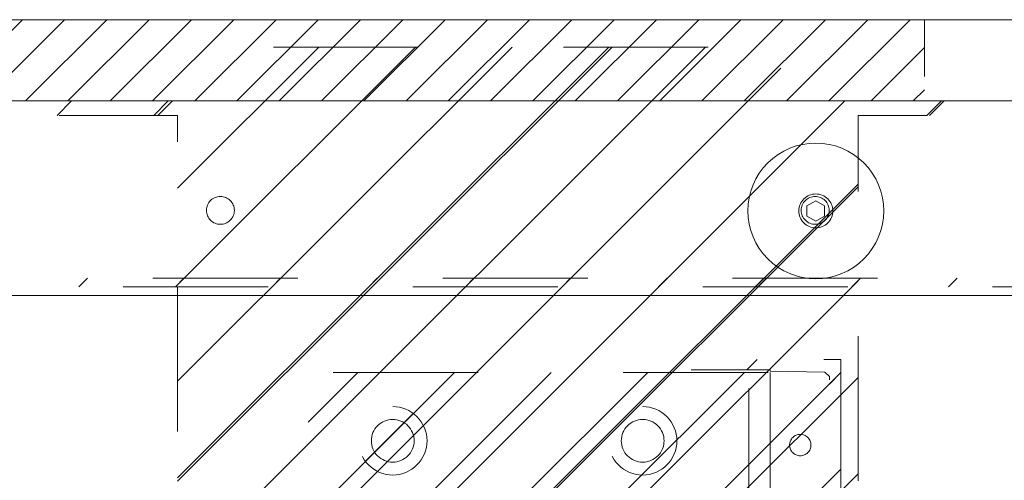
# Model space of a CAD drawing. Header units: inches. Extents: x -416 to -272, y -73 to 47.
# Tile 153 of 206: x -285.37 to -276.31, y -17.75 to -13.51. Entities that reach past the tile are written whole.
import ezdxf

# ---------------------------------------------------------------- set-up
doc = ezdxf.new("R2010")
doc.units = ezdxf.units.IN
doc.header["$LTSCALE"] = 32
doc.header["$MEASUREMENT"] = 0
doc.linetypes.add('Dash Style-1', pattern=[0.083328, 0.041656, -0.041672])
for name, color, linetype, lineweight in [('DashLine', 7, 'Continuous', 13), ('DashLineFill', 7, 'Dash Style-1', 13), ('Drawing', 7, 'Continuous', 18), ('Metal-Black', 7, 'Continuous', 18), ('None', 7, 'Continuous', 18), ('SolidLine', 7, 'Continuous', 15), ('Wood_1-H', 7, 'Continuous', 13)]:
    doc.layers.add(name, color=color, linetype=linetype, lineweight=lineweight)
doc.layers.add('Electrical', color=1, linetype='Dash Style-1', lineweight=15, true_color=0xff0000)
pattern_1 = [(45, (0, 0), (-1.61302, 1.935715), []), (45, (-1.0608, 1.0608), (-0.472346, 0.4167613), [])]

# ---------------------------------------------------------------- blocks, each defined once
blk = doc.blocks.new('Group-22')
at = {"layer": 'DashLineFill', "linetype": 'Continuous', "lineweight": 13}
h = blk.add_hatch(dxfattribs=at)
h.set_pattern_fill('Steel', color=253, style=0, pattern_type=2)
h.set_pattern_definition(pattern_1)
h.paths.add_polyline_path([(-0.0472, 0.1575), (69.7717, 0.1575), (69.7717, 0.0787), (-0.0472, 0.0787)])
at = {"layer": 'DashLineFill', "flags": 128}
blk.add_lwpolyline([(-0.0472, 0.1575), (69.7717, 0.1575), (69.7717, 0.0787), (-0.0472, 0.0787)], close=True, dxfattribs=at)
blk = doc.blocks.new('Group-23')
at = {"layer": 'None'}
blk.add_blockref('Group-22', (0, 0), dxfattribs=at)
blk = doc.blocks.new('SL Desktop Screen (2D)-1')
at = {"layer": 'None'}
blk.add_blockref('Group-23', (0, 0), dxfattribs=at)
at = {"layer": 'Drawing', "color": 0, "flags": 1}
for tag in ['Tag', 'Catalog', 'Option1', 'Option2', 'Option3', 'Option4', 'Option5', 'Option6', 'Option7', 'Option8', 'Option9', 'Option10', 'Option11', 'Option12', 'Custom', 'FinishGroup', 'Discount', 'Item2', 'Item3', 'Item6', 'Item9', 'Item10', 'Item12', 'Item13', 'Item16', 'Item19', 'Item20', 'Item21', 'Item22', 'Item23', 'Item24', 'Item25', 'Item8', 'Item18', 'Item1', 'Item4', 'Item5', 'Item7', 'Item11', 'Item14', 'Item15', 'Item17']:
    blk.add_attdef(tag, (16.542, -15.8769), '', height=0.00709, dxfattribs=at)
blk = doc.blocks.new('Group-42')
at = {"layer": 'DashLine', "flags": 128}
blk.add_lwpolyline([(1.1142, -2.5591), (70.8937, -2.5591), (70.8937, -30), (1.1142, -30)], close=True, dxfattribs=at)
at = {"layer": 'SolidLine', "flags": 128}
blk.add_lwpolyline([(1.1142, -2.5591), (70.8937, -2.5591), (70.8937, -30), (1.1142, -30)], close=True, dxfattribs=at)
blk = doc.blocks.new('1BP8DW-Leveler (2D)')
at = {"layer": 'DashLine', "flags": 128}
for points in [[(0.625, 0), (0.622, -0.0613), (0.613, -0.1219), (0.5981, -0.1814), (0.5774, -0.2392), (0.5512, -0.2946), (0.5197, -0.3472), (0.4831, -0.3965), (0.4419, -0.4419), (0.3965, -0.4831), (0.3472, -0.5197), (0.2946, -0.5512), (0.2392, -0.5774), (0.1814, -0.5981), (0.1219, -0.613), (0.0613, -0.622), (0, -0.625), (-0.0613, -0.622), (-0.1219, -0.613), (-0.1814, -0.5981), (-0.2392, -0.5774), (-0.2946, -0.5512), (-0.3472, -0.5197), (-0.3965, -0.4831), (-0.4419, -0.4419), (-0.4831, -0.3965), (-0.5197, -0.3472), (-0.5512, -0.2946), (-0.5774, -0.2392), (-0.5981, -0.1814), (-0.613, -0.1219), (-0.622, -0.0613), (-0.625, 0), (-0.622, 0.0613), (-0.613, 0.1219), (-0.5981, 0.1814), (-0.5774, 0.2392), (-0.5512, 0.2946), (-0.5197, 0.3472), (-0.4831, 0.3965), (-0.4419, 0.4419), (-0.3965, 0.4831), (-0.3472, 0.5197), (-0.2946, 0.5512), (-0.2392, 0.5774), (-0.1814, 0.5981), (-0.1219, 0.613), (-0.0613, 0.622), (0, 0.625), (0.0613, 0.622), (0.1219, 0.613), (0.1814, 0.5981), (0.2392, 0.5774), (0.2946, 0.5512), (0.3472, 0.5197), (0.3965, 0.4831), (0.4419, 0.4419), (0.4831, 0.3965), (0.5197, 0.3472), (0.5512, 0.2946), (0.5774, 0.2392), (0.5981, 0.1814), (0.613, 0.1219), (0.622, 0.0613)], [(0, 0.1562), (0.0153, 0.1555), (0.0305, 0.1532), (0.0454, 0.1495), (0.0598, 0.1444), (0.0737, 0.1378), (0.0868, 0.1299), (0.0991, 0.1208), (0.1105, 0.1105), (0.1208, 0.0991), (0.1299, 0.0868), (0.1378, 0.0737), (0.1444, 0.0598), (0.1495, 0.0454), (0.1532, 0.0305), (0.1555, 0.0153), (0.1562, 0), (0.1555, -0.0153), (0.1532, -0.0305), (0.1495, -0.0454), (0.1444, -0.0598), (0.1378, -0.0737), (0.1299, -0.0868), (0.1208, -0.0991), (0.1105, -0.1105), (0.0991, -0.1208), (0.0868, -0.1299), (0.0737, -0.1378), (0.0598, -0.1444), (0.0454, -0.1495), (0.0305, -0.1532), (0.0153, -0.1555), (0, -0.1562), (-0.0153, -0.1555), (-0.0305, -0.1532), (-0.0454, -0.1495), (-0.0598, -0.1444), (-0.0737, -0.1378), (-0.0868, -0.1299), (-0.0991, -0.1208), (-0.1105, -0.1105), (-0.1208, -0.0991), (-0.1299, -0.0868), (-0.1378, -0.0737), (-0.1444, -0.0598), (-0.1495, -0.0454), (-0.1532, -0.0305), (-0.1555, -0.0153), (-0.1562, 0), (-0.1555, 0.0153), (-0.1532, 0.0305), (-0.1495, 0.0454), (-0.1444, 0.0598), (-0.1378, 0.0737), (-0.1299, 0.0868), (-0.1208, 0.0991), (-0.1105, 0.1105), (-0.0991, 0.1208), (-0.0868, 0.1299), (-0.0737, 0.1378), (-0.0598, 0.1444), (-0.0454, 0.1495), (-0.0305, 0.1532), (-0.0153, 0.1555)], [(0, 0.0937), (-0.0812, 0.0469), (-0.0812, -0.0469), (0, -0.0938), (0.0812, -0.0469), (0.0812, 0.0469)]]:
    blk.add_lwpolyline(points, close=True, dxfattribs=at)
blk = doc.blocks.new('1BRPX8-Util_Bkt_Lg-F (2D)')
at = {"layer": 'DashLineFill', "linetype": 'Continuous', "lineweight": 13}
h = blk.add_hatch(dxfattribs=at)
h.set_pattern_fill('Steel', color=253, style=0, pattern_type=2)
h.set_pattern_definition(pattern_1)
edge = h.paths.add_edge_path()
edge.add_line((-4.4685, 7.5394), (-2.4213, 7.5394))
edge.add_line((-2.4213, 7.5394), (-2.4213, 7.9173))
edge.add_arc((-2.3031, 7.9173), 0.1181, 90, 180, ccw=False)
edge.add_line((-2.3031, 8.0354), (2.3031, 8.0354))
edge.add_arc((2.3031, 7.9173), 0.1181, 0, 90, ccw=False)
edge.add_line((2.4213, 7.9173), (2.4213, 7.5394))
edge.add_line((2.4213, 7.5394), (4.4685, 7.5394))
edge.add_line((4.4685, 7.5394), (4.4685, 7.4055))
edge.add_line((4.4685, 7.4055), (3.1299, 7.4055))
edge.add_line((3.1299, 7.4055), (3.1299, -2.0118))
edge.add_line((3.1299, -2.0118), (4.4685, -2.0118))
edge.add_line((4.4685, -2.0118), (4.4685, -2.1457))
edge.add_line((4.4685, -2.1457), (2.4213, -2.1457))
edge.add_line((2.4213, -2.1457), (2.4213, -2.5236))
edge.add_arc((2.3031, -2.5236), 0.1181, 270, 360, ccw=False)
edge.add_line((2.3031, -2.6417), (-2.3031, -2.6417))
edge.add_arc((-2.3031, -2.5236), 0.1181, 180, 270, ccw=False)
edge.add_line((-2.4213, -2.5236), (-2.4213, -2.1457))
edge.add_line((-2.4213, -2.1457), (-4.4685, -2.1457))
edge.add_line((-4.4685, -2.1457), (-4.4685, -2.0118))
edge.add_line((-4.4685, -2.0118), (-3.1299, -2.0118))
edge.add_line((-3.1299, -2.0118), (-3.1299, 7.4055))
edge.add_line((-3.1299, 7.4055), (-4.4685, 7.4055))
edge.add_line((-4.4685, 7.4055), (-4.4685, 7.5394))
at = {"layer": 'DashLineFill', "flags": 128}
blk.add_lwpolyline([(-4.4685, 7.5394), (-2.4213, 7.5394), (-2.4213, 7.9173, -0.414214), (-2.3031, 8.0354), (2.3031, 8.0354, -0.414214), (2.4213, 7.9173), (2.4213, 7.5394), (4.4685, 7.5394), (4.4685, 7.4055), (3.1299, 7.4055), (3.1299, -2.0118), (4.4685, -2.0118), (4.4685, -2.1457), (2.4213, -2.1457), (2.4213, -2.5236, -0.414214), (2.3031, -2.6417), (-2.3031, -2.6417, -0.414214), (-2.4213, -2.5236), (-2.4213, -2.1457), (-4.4685, -2.1457), (-4.4685, -2.0118), (-3.1299, -2.0118), (-3.1299, 7.4055), (-4.4685, 7.4055)], format="xyb", close=True, dxfattribs=at)
at = {"layer": 'SolidLine', "flags": 128}
for points in [[(-2.7362, 6.403), (-2.7488, 6.4036), (-2.7613, 6.4055), (-2.7735, 6.4085), (-2.7854, 6.4128), (-2.7968, 6.4182), (-2.8076, 6.4247), (-2.8177, 6.4322), (-2.8271, 6.4406), (-2.8356, 6.45), (-2.8431, 6.4601), (-2.8495, 6.4709), (-2.8549, 6.4823), (-2.8592, 6.4942), (-2.8623, 6.5064), (-2.8641, 6.5189), (-2.8647, 6.5315), (-2.8641, 6.5441), (-2.8623, 6.5566), (-2.8592, 6.5688), (-2.8549, 6.5807), (-2.8495, 6.5921), (-2.8431, 6.6029), (-2.8356, 6.613), (-2.8271, 6.6224), (-2.8177, 6.6308), (-2.8076, 6.6383), (-2.7968, 6.6448), (-2.7854, 6.6502), (-2.7735, 6.6545), (-2.7613, 6.6575), (-2.7488, 6.6594), (-2.7362, 6.66), (-2.7236, 6.6594), (-2.7112, 6.6575), (-2.6989, 6.6545), (-2.687, 6.6502), (-2.6756, 6.6448), (-2.6648, 6.6383), (-2.6547, 6.6308), (-2.6454, 6.6224), (-2.6369, 6.613), (-2.6294, 6.6029), (-2.6229, 6.5921), (-2.6175, 6.5807), (-2.6133, 6.5688), (-2.6102, 6.5566), (-2.6083, 6.5441), (-2.6077, 6.5315), (-2.6083, 6.5189), (-2.6102, 6.5064), (-2.6133, 6.4942), (-2.6175, 6.4823), (-2.6229, 6.4709), (-2.6294, 6.4601), (-2.6369, 6.45), (-2.6454, 6.4406), (-2.6547, 6.4322), (-2.6648, 6.4247), (-2.6756, 6.4182), (-2.687, 6.4128), (-2.6989, 6.4085), (-2.7112, 6.4055), (-2.7236, 6.4036)], [(2.7362, 6.403), (2.7236, 6.4036), (2.7112, 6.4055), (2.6989, 6.4085), (2.687, 6.4128), (2.6756, 6.4182), (2.6648, 6.4247), (2.6547, 6.4322), (2.6454, 6.4406), (2.6369, 6.45), (2.6294, 6.4601), (2.6229, 6.4709), (2.6175, 6.4823), (2.6133, 6.4942), (2.6102, 6.5064), (2.6083, 6.5189), (2.6077, 6.5315), (2.6083, 6.5441), (2.6102, 6.5566), (2.6133, 6.5688), (2.6175, 6.5807), (2.6229, 6.5921), (2.6294, 6.6029), (2.6369, 6.613), (2.6454, 6.6224), (2.6547, 6.6308), (2.6648, 6.6383), (2.6756, 6.6448), (2.687, 6.6502), (2.6989, 6.6545), (2.7112, 6.6575), (2.7236, 6.6594), (2.7362, 6.66), (2.7488, 6.6594), (2.7613, 6.6575), (2.7735, 6.6545), (2.7854, 6.6502), (2.7968, 6.6448), (2.8076, 6.6383), (2.8177, 6.6308), (2.8271, 6.6224), (2.8356, 6.613), (2.8431, 6.6029), (2.8495, 6.5921), (2.8549, 6.5807), (2.8592, 6.5688), (2.8623, 6.5566), (2.8641, 6.5441), (2.8647, 6.5315), (2.8641, 6.5189), (2.8623, 6.5064), (2.8592, 6.4942), (2.8549, 6.4823), (2.8495, 6.4709), (2.8431, 6.4601), (2.8356, 6.45), (2.8271, 6.4406), (2.8177, 6.4322), (2.8076, 6.4247), (2.7968, 6.4182), (2.7854, 6.4128), (2.7735, 6.4085), (2.7613, 6.4055), (2.7488, 6.4036)]]:
    blk.add_lwpolyline(points, close=True, dxfattribs=at)
at = {"layer": 'Metal-Black', "color": 7}
blk.add_blockref('1BP8DW-Leveler (2D)', (2.7417, 6.5264), dxfattribs=at)
blk = doc.blocks.new('Group-47')
at = {"layer": 'Electrical', "linetype": 'Continuous', "lineweight": 5, "true_color": 0xdd0000}
h = blk.add_hatch(dxfattribs=at)
h.set_pattern_fill('ElectricalHatch', color=12, style=0, pattern_type=2)
h.set_pattern_definition([(45, (0, 0), (-0.3333333, -0.7222222), [])])
h.paths.add_polyline_path([(57.9232, -0.0197), (66.7323, -0.0197), (66.7323, -0.7677), (57.9232, -0.7677)])
at = {"layer": 'Electrical', "flags": 128}
blk.add_lwpolyline([(57.9232, -0.0197), (66.7323, -0.0197), (66.7323, -0.7677), (57.9232, -0.7677)], close=True, dxfattribs=at)
at = {"layer": 'SolidLine', "flags": 128}
for points in [[(0.7874, -0.0197), (71.2598, -0.0197), (71.2598, -0.7677), (0.7874, -0.7677)], [(0.7874, -0.7677), (71.2598, -0.7677), (71.2598, -11.2008), (0.7874, -11.2008)]]:
    blk.add_lwpolyline(points, close=True, dxfattribs=at)
at = {"layer": 'Wood_1-H', "color": 7}
blk.add_blockref('1BRPX8-Util_Bkt_Lg-F (2D)', (62.9921, -8.3071), dxfattribs=at)
blk = doc.blocks.new('1BRPT9-Bracket (2D)')
at = {"layer": 'DashLineFill', "linetype": 'Continuous', "lineweight": 13}
h = blk.add_hatch(dxfattribs=at)
h.set_pattern_fill('Steel', color=253, style=0, pattern_type=2)
h.set_pattern_definition(pattern_1)
edge = h.paths.add_edge_path()
edge.add_line((-2.3221, -8.7402), (-2.3221, 8.7402))
edge.add_line((-2.3221, 8.7402), (1.6779, 8.7402))
edge.add_arc((1.6779, 8.4882), 0.252, 0, 90, ccw=False)
edge.add_line((1.9299, 8.4882), (1.9299, 7.4803))
edge.add_line((1.9299, 7.4803), (2.3236, 7.4611))
edge.add_line((2.3236, 7.4611), (2.3236, -7.4803))
edge.add_line((2.3236, -7.4803), (1.9299, -7.4803))
edge.add_line((1.9299, -7.4803), (1.9299, -8.4882))
edge.add_arc((1.6779, -8.4882), 0.252, -90, 0, ccw=False)
edge.add_line((1.6779, -8.7402), (-2.3221, -8.7402))
h = blk.add_hatch(dxfattribs=at)
h.set_pattern_fill('Steel', color=253, style=0, pattern_type=2)
h.set_pattern_definition(pattern_1)
h.paths.add_polyline_path([(-1.1488, -8.4252), (-1.1797, -8.4237), (-1.2103, -8.4191), (-1.2403, -8.4116), (-1.2694, -8.4012), (-1.2973, -8.388), (-1.3238, -8.3721), (-1.3486, -8.3537), (-1.3716, -8.3329), (-1.3923, -8.31), (-1.4107, -8.2852), (-1.4266, -8.2587), (-1.4398, -8.2308), (-1.4502, -8.2017), (-1.4577, -8.1717), (-1.4623, -8.1411), (-1.4638, -8.1102), (-1.4623, -8.0794), (-1.4577, -8.0488), (-1.4502, -8.0188), (-1.4398, -7.9897), (-1.4266, -7.9618), (-1.4107, -7.9353), (-1.3923, -7.9104), (-1.3716, -7.8875), (-1.3486, -7.8668), (-1.3238, -7.8484), (-1.2973, -7.8325), (-1.2694, -7.8193), (-1.2403, -7.8088), (-1.2103, -7.8013), (-1.1797, -7.7968), (-1.1488, -7.7953), (-1.118, -7.7968), (-1.0874, -7.8013), (-1.0574, -7.8088), (-1.0283, -7.8193), (-1.0004, -7.8325), (-0.9739, -7.8484), (-0.949, -7.8668), (-0.9261, -7.8875), (-0.9054, -7.9104), (-0.887, -7.9353), (-0.8711, -7.9618), (-0.8579, -7.9897), (-0.8474, -8.0188), (-0.8399, -8.0488), (-0.8354, -8.0794), (-0.8339, -8.1102), (-0.8354, -8.1411), (-0.8399, -8.1717), (-0.8474, -8.2017), (-0.8579, -8.2308), (-0.8711, -8.2587), (-0.887, -8.2852), (-0.9054, -8.31), (-0.9261, -8.3329), (-0.949, -8.3537), (-0.9739, -8.3721), (-1.0004, -8.388), (-1.0283, -8.4012), (-1.0574, -8.4116), (-1.0874, -8.4191), (-1.118, -8.4237)])
h = blk.add_hatch(dxfattribs=at)
h.set_pattern_fill('Steel', color=253, style=0, pattern_type=2)
h.set_pattern_definition(pattern_1)
h.paths.add_polyline_path([(1.1504, -8.4252), (1.1195, -8.4237), (1.0889, -8.4191), (1.0589, -8.4116), (1.0298, -8.4012), (1.0019, -8.388), (0.9754, -8.3721), (0.9506, -8.3537), (0.9277, -8.3329), (0.9069, -8.31), (0.8885, -8.2852), (0.8726, -8.2587), (0.8594, -8.2308), (0.849, -8.2017), (0.8415, -8.1717), (0.8369, -8.1411), (0.8354, -8.1102), (0.8369, -8.0794), (0.8415, -8.0488), (0.849, -8.0188), (0.8594, -7.9897), (0.8726, -7.9618), (0.8885, -7.9353), (0.9069, -7.9104), (0.9277, -7.8875), (0.9506, -7.8668), (0.9754, -7.8484), (1.0019, -7.8325), (1.0298, -7.8193), (1.0589, -7.8088), (1.0889, -7.8013), (1.1195, -7.7968), (1.1504, -7.7953), (1.1812, -7.7968), (1.2118, -7.8013), (1.2418, -7.8088), (1.2709, -7.8193), (1.2988, -7.8325), (1.3254, -7.8484), (1.3502, -7.8668), (1.3731, -7.8875), (1.3938, -7.9104), (1.4123, -7.9353), (1.4281, -7.9618), (1.4414, -7.9897), (1.4518, -8.0188), (1.4593, -8.0488), (1.4638, -8.0794), (1.4653, -8.1102), (1.4638, -8.1411), (1.4593, -8.1717), (1.4518, -8.2017), (1.4414, -8.2308), (1.4281, -8.2587), (1.4123, -8.2852), (1.3938, -8.31), (1.3731, -8.3329), (1.3502, -8.3537), (1.3254, -8.3721), (1.2988, -8.388), (1.2709, -8.4012), (1.2418, -8.4116), (1.2118, -8.4191), (1.1812, -8.4237)])
h = blk.add_hatch(dxfattribs=at)
h.set_pattern_fill('Steel', color=253, style=0, pattern_type=2)
h.set_pattern_definition(pattern_1)
h.paths.add_polyline_path([(-1.1488, -8.3071), (-1.1681, -8.3061), (-1.1872, -8.3033), (-1.206, -8.2986), (-1.2242, -8.2921), (-1.2416, -8.2838), (-1.2582, -8.2739), (-1.2737, -8.2624), (-1.288, -8.2494), (-1.301, -8.2351), (-1.3125, -8.2196), (-1.3224, -8.203), (-1.3307, -8.1856), (-1.3372, -8.1674), (-1.3419, -8.1486), (-1.3447, -8.1295), (-1.3457, -8.1102), (-1.3447, -8.0909), (-1.3419, -8.0718), (-1.3372, -8.0531), (-1.3307, -8.0349), (-1.3224, -8.0174), (-1.3125, -8.0009), (-1.301, -7.9854), (-1.288, -7.971), (-1.2737, -7.9581), (-1.2582, -7.9466), (-1.2416, -7.9366), (-1.2242, -7.9284), (-1.206, -7.9219), (-1.1872, -7.9172), (-1.1681, -7.9143), (-1.1488, -7.9134), (-1.1295, -7.9143), (-1.1104, -7.9172), (-1.0917, -7.9219), (-1.0735, -7.9284), (-1.056, -7.9366), (-1.0395, -7.9466), (-1.024, -7.9581), (-1.0096, -7.971), (-0.9967, -7.9854), (-0.9852, -8.0009), (-0.9752, -8.0174), (-0.967, -8.0349), (-0.9605, -8.0531), (-0.9558, -8.0718), (-0.9529, -8.0909), (-0.952, -8.1102), (-0.9529, -8.1295), (-0.9558, -8.1486), (-0.9605, -8.1674), (-0.967, -8.1856), (-0.9752, -8.203), (-0.9852, -8.2196), (-0.9967, -8.2351), (-1.0096, -8.2494), (-1.024, -8.2624), (-1.0395, -8.2739), (-1.056, -8.2838), (-1.0735, -8.2921), (-1.0917, -8.2986), (-1.1104, -8.3033), (-1.1295, -8.3061)])
h = blk.add_hatch(dxfattribs=at)
h.set_pattern_fill('Steel', color=253, style=0, pattern_type=2)
h.set_pattern_definition(pattern_1)
h.paths.add_polyline_path([(1.1504, -8.3071), (1.1311, -8.3061), (1.112, -8.3033), (1.0932, -8.2986), (1.075, -8.2921), (1.0576, -8.2838), (1.041, -8.2739), (1.0255, -8.2624), (1.0112, -8.2494), (0.9982, -8.2351), (0.9867, -8.2196), (0.9768, -8.203), (0.9685, -8.1856), (0.962, -8.1674), (0.9573, -8.1486), (0.9545, -8.1295), (0.9535, -8.1102), (0.9545, -8.0909), (0.9573, -8.0718), (0.962, -8.0531), (0.9685, -8.0349), (0.9768, -8.0174), (0.9867, -8.0009), (0.9982, -7.9854), (1.0112, -7.971), (1.0255, -7.9581), (1.041, -7.9466), (1.0576, -7.9366), (1.075, -7.9284), (1.0932, -7.9219), (1.112, -7.9172), (1.1311, -7.9143), (1.1504, -7.9134), (1.1697, -7.9143), (1.1888, -7.9172), (1.2075, -7.9219), (1.2257, -7.9284), (1.2432, -7.9366), (1.2597, -7.9466), (1.2753, -7.9581), (1.2896, -7.971), (1.3025, -7.9854), (1.314, -8.0009), (1.324, -8.0174), (1.3322, -8.0349), (1.3387, -8.0531), (1.3434, -8.0718), (1.3463, -8.0909), (1.3472, -8.1102), (1.3463, -8.1295), (1.3434, -8.1486), (1.3387, -8.1674), (1.3322, -8.1856), (1.324, -8.203), (1.314, -8.2196), (1.3025, -8.2351), (1.2896, -8.2494), (1.2753, -8.2624), (1.2597, -8.2739), (1.2432, -8.2838), (1.2257, -8.2921), (1.2075, -8.2986), (1.1888, -8.3033), (1.1697, -8.3061)])
at = {"layer": 'DashLineFill'}
blk.add_line((-2.1252, 8.7402), (-2.1252, -8.7402), dxfattribs=at)
at = {"layer": 'DashLineFill', "flags": 128}
blk.add_lwpolyline([(-2.3221, -8.7402), (-2.3221, 8.7402), (1.6779, 8.7402, -0.414214), (1.9299, 8.4882), (1.9299, 7.4803), (2.3236, 7.4611), (2.3236, -7.4803), (1.9299, -7.4803), (1.9299, -8.4882, -0.414214), (1.6779, -8.7402)], format="xyb", close=True, dxfattribs=at)
for points in [[(-1.1488, -8.4252), (-1.1797, -8.4237), (-1.2103, -8.4191), (-1.2403, -8.4116), (-1.2694, -8.4012), (-1.2973, -8.388), (-1.3238, -8.3721), (-1.3486, -8.3537), (-1.3716, -8.3329), (-1.3923, -8.31), (-1.4107, -8.2852), (-1.4266, -8.2587), (-1.4398, -8.2308), (-1.4502, -8.2017), (-1.4577, -8.1717), (-1.4623, -8.1411), (-1.4638, -8.1102), (-1.4623, -8.0794), (-1.4577, -8.0488), (-1.4502, -8.0188), (-1.4398, -7.9897), (-1.4266, -7.9618), (-1.4107, -7.9353), (-1.3923, -7.9104), (-1.3716, -7.8875), (-1.3486, -7.8668), (-1.3238, -7.8484), (-1.2973, -7.8325), (-1.2694, -7.8193), (-1.2403, -7.8088), (-1.2103, -7.8013), (-1.1797, -7.7968), (-1.1488, -7.7953), (-1.118, -7.7968), (-1.0874, -7.8013), (-1.0574, -7.8088), (-1.0283, -7.8193), (-1.0004, -7.8325), (-0.9739, -7.8484), (-0.949, -7.8668), (-0.9261, -7.8875), (-0.9054, -7.9104), (-0.887, -7.9353), (-0.8711, -7.9618), (-0.8579, -7.9897), (-0.8474, -8.0188), (-0.8399, -8.0488), (-0.8354, -8.0794), (-0.8339, -8.1102), (-0.8354, -8.1411), (-0.8399, -8.1717), (-0.8474, -8.2017), (-0.8579, -8.2308), (-0.8711, -8.2587), (-0.887, -8.2852), (-0.9054, -8.31), (-0.9261, -8.3329), (-0.949, -8.3537), (-0.9739, -8.3721), (-1.0004, -8.388), (-1.0283, -8.4012), (-1.0574, -8.4116), (-1.0874, -8.4191), (-1.118, -8.4237)], [(1.1504, -8.4252), (1.1195, -8.4237), (1.0889, -8.4191), (1.0589, -8.4116), (1.0298, -8.4012), (1.0019, -8.388), (0.9754, -8.3721), (0.9506, -8.3537), (0.9277, -8.3329), (0.9069, -8.31), (0.8885, -8.2852), (0.8726, -8.2587), (0.8594, -8.2308), (0.849, -8.2017), (0.8415, -8.1717), (0.8369, -8.1411), (0.8354, -8.1102), (0.8369, -8.0794), (0.8415, -8.0488), (0.849, -8.0188), (0.8594, -7.9897), (0.8726, -7.9618), (0.8885, -7.9353), (0.9069, -7.9104), (0.9277, -7.8875), (0.9506, -7.8668), (0.9754, -7.8484), (1.0019, -7.8325), (1.0298, -7.8193), (1.0589, -7.8088), (1.0889, -7.8013), (1.1195, -7.7968), (1.1504, -7.7953), (1.1812, -7.7968), (1.2118, -7.8013), (1.2418, -7.8088), (1.2709, -7.8193), (1.2988, -7.8325), (1.3254, -7.8484), (1.3502, -7.8668), (1.3731, -7.8875), (1.3938, -7.9104), (1.4123, -7.9353), (1.4281, -7.9618), (1.4414, -7.9897), (1.4518, -8.0188), (1.4593, -8.0488), (1.4638, -8.0794), (1.4653, -8.1102), (1.4638, -8.1411), (1.4593, -8.1717), (1.4518, -8.2017), (1.4414, -8.2308), (1.4281, -8.2587), (1.4123, -8.2852), (1.3938, -8.31), (1.3731, -8.3329), (1.3502, -8.3537), (1.3254, -8.3721), (1.2988, -8.388), (1.2709, -8.4012), (1.2418, -8.4116), (1.2118, -8.4191), (1.1812, -8.4237)], [(-1.1488, -8.3071), (-1.1681, -8.3061), (-1.1872, -8.3033), (-1.206, -8.2986), (-1.2242, -8.2921), (-1.2416, -8.2838), (-1.2582, -8.2739), (-1.2737, -8.2624), (-1.288, -8.2494), (-1.301, -8.2351), (-1.3125, -8.2196), (-1.3224, -8.203), (-1.3307, -8.1856), (-1.3372, -8.1674), (-1.3419, -8.1486), (-1.3447, -8.1295), (-1.3457, -8.1102), (-1.3447, -8.0909), (-1.3419, -8.0718), (-1.3372, -8.0531), (-1.3307, -8.0349), (-1.3224, -8.0174), (-1.3125, -8.0009), (-1.301, -7.9854), (-1.288, -7.971), (-1.2737, -7.9581), (-1.2582, -7.9466), (-1.2416, -7.9366), (-1.2242, -7.9284), (-1.206, -7.9219), (-1.1872, -7.9172), (-1.1681, -7.9143), (-1.1488, -7.9134), (-1.1295, -7.9143), (-1.1104, -7.9172), (-1.0917, -7.9219), (-1.0735, -7.9284), (-1.056, -7.9366), (-1.0395, -7.9466), (-1.024, -7.9581), (-1.0096, -7.971), (-0.9967, -7.9854), (-0.9852, -8.0009), (-0.9752, -8.0174), (-0.967, -8.0349), (-0.9605, -8.0531), (-0.9558, -8.0718), (-0.9529, -8.0909), (-0.952, -8.1102), (-0.9529, -8.1295), (-0.9558, -8.1486), (-0.9605, -8.1674), (-0.967, -8.1856), (-0.9752, -8.203), (-0.9852, -8.2196), (-0.9967, -8.2351), (-1.0096, -8.2494), (-1.024, -8.2624), (-1.0395, -8.2739), (-1.056, -8.2838), (-1.0735, -8.2921), (-1.0917, -8.2986), (-1.1104, -8.3033), (-1.1295, -8.3061)], [(1.1504, -8.3071), (1.1311, -8.3061), (1.112, -8.3033), (1.0932, -8.2986), (1.075, -8.2921), (1.0576, -8.2838), (1.041, -8.2739), (1.0255, -8.2624), (1.0112, -8.2494), (0.9982, -8.2351), (0.9867, -8.2196), (0.9768, -8.203), (0.9685, -8.1856), (0.962, -8.1674), (0.9573, -8.1486), (0.9545, -8.1295), (0.9535, -8.1102), (0.9545, -8.0909), (0.9573, -8.0718), (0.962, -8.0531), (0.9685, -8.0349), (0.9768, -8.0174), (0.9867, -8.0009), (0.9982, -7.9854), (1.0112, -7.971), (1.0255, -7.9581), (1.041, -7.9466), (1.0576, -7.9366), (1.075, -7.9284), (1.0932, -7.9219), (1.112, -7.9172), (1.1311, -7.9143), (1.1504, -7.9134), (1.1697, -7.9143), (1.1888, -7.9172), (1.2075, -7.9219), (1.2257, -7.9284), (1.2432, -7.9366), (1.2597, -7.9466), (1.2753, -7.9581), (1.2896, -7.971), (1.3025, -7.9854), (1.314, -8.0009), (1.324, -8.0174), (1.3322, -8.0349), (1.3387, -8.0531), (1.3434, -8.0718), (1.3463, -8.0909), (1.3472, -8.1102), (1.3463, -8.1295), (1.3434, -8.1486), (1.3387, -8.1674), (1.3322, -8.1856), (1.324, -8.203), (1.314, -8.2196), (1.3025, -8.2351), (1.2896, -8.2494), (1.2753, -8.2624), (1.2597, -8.2739), (1.2432, -8.2838), (1.2257, -8.2921), (1.2075, -8.2986), (1.1888, -8.3033), (1.1697, -8.3061)]]:
    blk.add_lwpolyline(points, close=True, dxfattribs=at)
blk = doc.blocks.new('1BRPT8_Cover (2D)')
at = {"layer": 'DashLineFill', "linetype": 'Continuous', "lineweight": 13}
h = blk.add_hatch(dxfattribs=at)
h.set_pattern_fill('Steel', color=253, style=0, pattern_type=2)
h.set_pattern_definition(pattern_1)
h.paths.add_polyline_path([(-1.5945, -8.7638), (-2.3228, -8.7638), (-2.3228, -8.7511), (-2.8261, -8.7423), (-2.8664, -8.7028), (-2.8664, -6.673), (-2.8472, -6.6533), (-2.3228, -6.6441), (-2.3228, -6.5842), (-2.8472, -6.5751), (-2.8664, -6.5554), (-2.8664, -4.4682), (-2.8472, -4.4486), (-2.3228, -4.4394), (-2.3228, -4.3795), (-2.8472, -4.3703), (-2.8664, -4.3507), (-2.8664, -2.2635), (-2.8472, -2.2438), (-2.3228, -2.2347), (-2.3228, -2.1748), (-2.8472, -2.1656), (-2.8664, -2.1459), (-2.8664, -0.0588), (-2.8472, -0.0391), (-2.3228, -0.03), (-2.3228, 0.03), (-2.8472, 0.0391), (-2.8664, 0.0588), (-2.8664, 2.1459), (-2.8472, 2.1656), (-2.3228, 2.1748), (-2.3228, 2.2347), (-2.8472, 2.2438), (-2.8664, 2.2635), (-2.8664, 4.3507), (-2.8472, 4.3703), (-2.3228, 4.3795), (-2.3228, 4.4394), (-2.8472, 4.4486), (-2.8664, 4.4682), (-2.8655, 6.5554), (-2.8472, 6.5751), (-2.3228, 6.5842), (-2.3228, 6.6441), (-2.8472, 6.6533), (-2.8664, 6.673), (-2.8664, 8.7028), (-2.8261, 8.7423), (-1.5945, 8.7638), (-1.5945, 8.8583), (-2.9724, 8.8583), (-2.9724, -8.8583), (-1.5945, -8.8583)])
h = blk.add_hatch(dxfattribs=at)
h.set_pattern_fill('Steel', color=253, style=0, pattern_type=2)
h.set_pattern_definition(pattern_1)
h.paths.add_polyline_path([(-2.3228, 8.8583), (-2.3228, -8.8583), (-2.9724, -8.8583), (-2.9724, 8.8583)])
at = {"layer": 'DashLineFill', "flags": 128}
for points in [[(-1.5945, -8.7638), (-2.3228, -8.7638), (-2.3228, -8.7511), (-2.8261, -8.7423), (-2.8664, -8.7028), (-2.8664, -6.673), (-2.8472, -6.6533), (-2.3228, -6.6441), (-2.3228, -6.5842), (-2.8472, -6.5751), (-2.8664, -6.5554), (-2.8664, -4.4682), (-2.8472, -4.4486), (-2.3228, -4.4394), (-2.3228, -4.3795), (-2.8472, -4.3703), (-2.8664, -4.3507), (-2.8664, -2.2635), (-2.8472, -2.2438), (-2.3228, -2.2347), (-2.3228, -2.1748), (-2.8472, -2.1656), (-2.8664, -2.1459), (-2.8664, -0.0588), (-2.8472, -0.0391), (-2.3228, -0.03), (-2.3228, 0.03), (-2.8472, 0.0391), (-2.8664, 0.0588), (-2.8664, 2.1459), (-2.8472, 2.1656), (-2.3228, 2.1748), (-2.3228, 2.2347), (-2.8472, 2.2438), (-2.8664, 2.2635), (-2.8664, 4.3507), (-2.8472, 4.3703), (-2.3228, 4.3795), (-2.3228, 4.4394), (-2.8472, 4.4486), (-2.8664, 4.4682), (-2.8655, 6.5554), (-2.8472, 6.5751), (-2.3228, 6.5842), (-2.3228, 6.6441), (-2.8472, 6.6533), (-2.8664, 6.673), (-2.8664, 8.7028), (-2.8261, 8.7423), (-1.5945, 8.7638), (-1.5945, 8.8583), (-2.9724, 8.8583), (-2.9724, -8.8583), (-1.5945, -8.8583)], [(-2.3228, 8.8583), (-2.3228, -8.8583), (-2.9724, -8.8583), (-2.9724, 8.8583)]]:
    blk.add_lwpolyline(points, close=True, dxfattribs=at)
at = {"layer": 'SolidLine', "flags": 128}
blk.add_lwpolyline([(-2.5, -8.0709), (-2.5005, -8.0805), (-2.5019, -8.0901), (-2.5042, -8.0994), (-2.5075, -8.1085), (-2.5116, -8.1173), (-2.5166, -8.1255), (-2.5223, -8.1333), (-2.5288, -8.1405), (-2.536, -8.1469), (-2.5437, -8.1527), (-2.552, -8.1577), (-2.5608, -8.1618), (-2.5699, -8.1651), (-2.5792, -8.1674), (-2.5888, -8.1688), (-2.5984, -8.1693), (-2.6081, -8.1688), (-2.6176, -8.1674), (-2.627, -8.1651), (-2.6361, -8.1618), (-2.6448, -8.1577), (-2.6531, -8.1527), (-2.6609, -8.1469), (-2.668, -8.1405), (-2.6745, -8.1333), (-2.6803, -8.1255), (-2.6852, -8.1173), (-2.6894, -8.1085), (-2.6926, -8.0994), (-2.695, -8.0901), (-2.6964, -8.0805), (-2.6969, -8.0709), (-2.6964, -8.0612), (-2.695, -8.0517), (-2.6926, -8.0423), (-2.6894, -8.0332), (-2.6852, -8.0245), (-2.6803, -8.0162), (-2.6745, -8.0084), (-2.668, -8.0013), (-2.6609, -7.9948), (-2.6531, -7.989), (-2.6448, -7.9841), (-2.6361, -7.9799), (-2.627, -7.9767), (-2.6176, -7.9743), (-2.6081, -7.9729), (-2.5984, -7.9724), (-2.5888, -7.9729), (-2.5792, -7.9743), (-2.5699, -7.9767), (-2.5608, -7.9799), (-2.552, -7.9841), (-2.5437, -7.989), (-2.536, -7.9948), (-2.5288, -8.0013), (-2.5223, -8.0084), (-2.5166, -8.0162), (-2.5116, -8.0245), (-2.5075, -8.0332), (-2.5042, -8.0423), (-2.5019, -8.0517), (-2.5005, -8.0612)], close=True, dxfattribs=at)
blk = doc.blocks.new('Group-74')
at = {"layer": 'None', "color": 7, "rotation": 180}
for name in ['1BRPT8_Cover (2D)', '1BRPT9-Bracket (2D)']:
    blk.add_blockref(name, (62.9921, -12.0079), dxfattribs=at)
blk = doc.blocks.new('Group-78')
at = {"layer": 'None'}
for name in ['Group-47', 'Group-42']:
    blk.add_blockref(name, (0, 0), dxfattribs=at)
blk.add_blockref('Group-74', (0, 0), dxfattribs=at)
blk = doc.blocks.new('SL Credenza Desk (2D)')
at = {"layer": 'None'}
blk.add_blockref('Group-78', (0, 0), dxfattribs=at)
at = {"layer": 'Drawing', "color": 0, "flags": 1}
for tag in ['Tag', 'Catalog', 'Option1', 'Option2', 'Option3', 'Option4', 'Option5', 'Option6', 'Option7', 'Option8', 'Option9', 'Option10', 'Option11', 'Option12', 'Custom', 'FinishGroup', 'Discount', 'Item2', 'Item3', 'Item6', 'Item8', 'Item9', 'Item10', 'Item12', 'Item13', 'Item16', 'Item18', 'Item19', 'Item20', 'Item21', 'Item22', 'Item23', 'Item24', 'Item25', 'Item1', 'Item4', 'Item5', 'Item7', 'Item11', 'Item14', 'Item15', 'Item17']:
    blk.add_attdef(tag, (15.7192, -28.999), '', height=0.00709, dxfattribs=at)
blk = doc.blocks.new('Group-79')
at = {"layer": 'Drawing'}
blk.add_blockref('SL Credenza Desk (2D)', (15.6798, 1.4853), dxfattribs=at)
at = {"layer": 'Drawing', "color": 0, "flags": 1}
for tag in ['Tag', 'Catalog', 'Option1', 'Option2', 'Option3', 'Option4', 'Option5', 'Option6', 'Option7', 'Option8', 'Option9', 'Option10', 'Option11', 'Option12', 'Custom', 'FinishGroup', 'Discount', 'Item2', 'Item3', 'Item6', 'Item8', 'Item9', 'Item10', 'Item12', 'Item13', 'Item16', 'Item18', 'Item19', 'Item20', 'Item21', 'Item22', 'Item23', 'Item24', 'Item25', 'Item1', 'Item4', 'Item5', 'Item7', 'Item11', 'Item14', 'Item15', 'Item17']:
    blk.add_attdef(tag, (15.7192, -28.999), '', height=0.00709, dxfattribs=at)

msp = doc.modelspace()

# ---------------------------------------------------------------- block references
at = {"layer": 'Drawing'}
msp.add_blockref('SL Desktop Screen (2D)-1', (-342.7598, -16.0512), dxfattribs=at)

# ---------------------------------------------------------------- next in the draw order: block references
at = {"layer": 'Drawing', "color": 7}
msp.add_blockref('Group-79', (-359.4593, -14.9775), dxfattribs=at)

doc.saveas('drawing.dxf')
